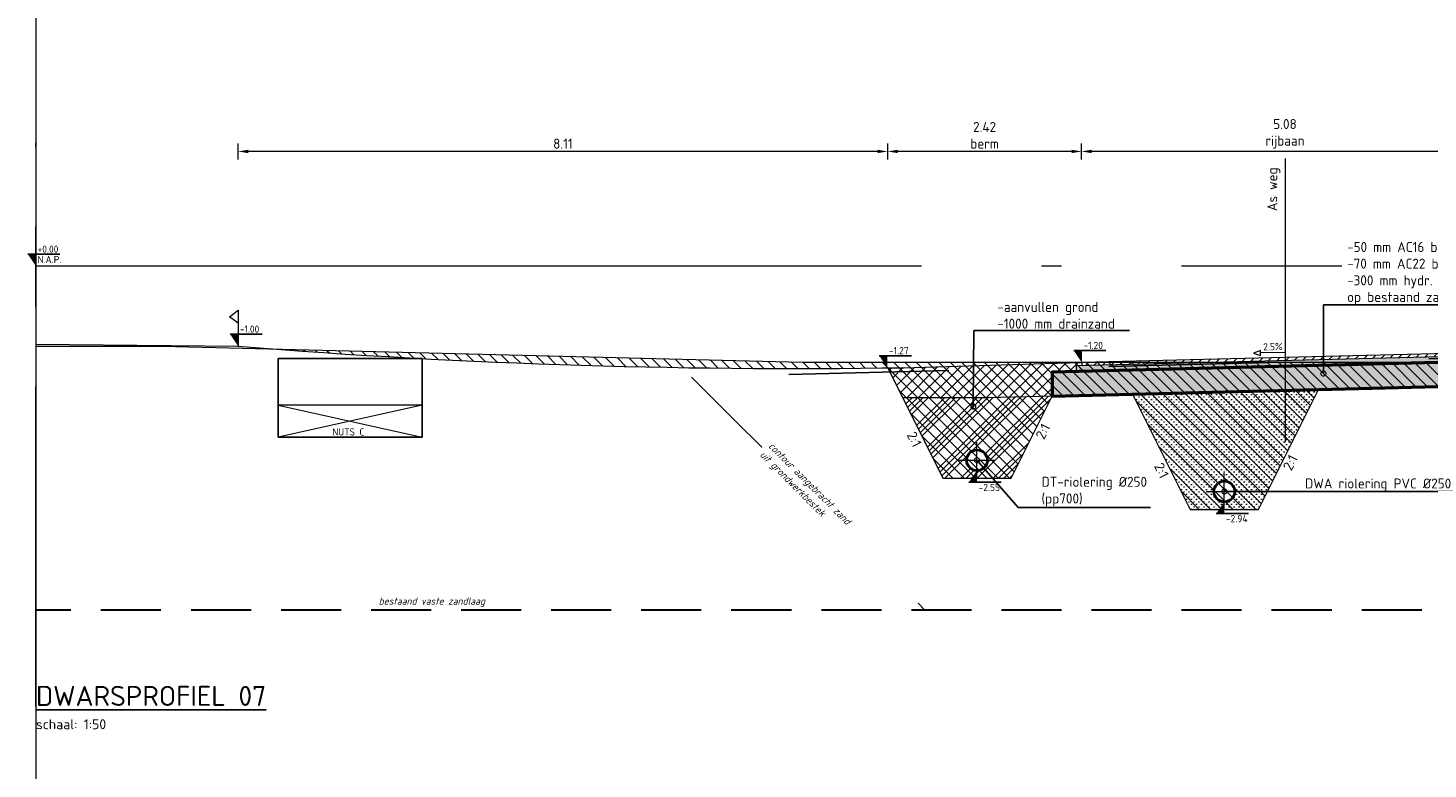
# Model space of a CAD drawing. Header units: metres. Extents: x 240213 to 242719, y 583416 to 583956.
# Tile 16 of 29: x 242676.46 to 242693.95, y 583530.23 to 583539.5. Entities that reach past the tile are written whole.
import ezdxf
from ezdxf import colors
from ezdxf.entities.mleader import LeaderData, LeaderLine
from ezdxf.enums import TextEntityAlignment as Align
from ezdxf.math import Vec2, Vec3

# ---------------------------------------------------------------- set-up
doc = ezdxf.new("R2010")
doc.units = ezdxf.units.M
for name, pattern in [('AL-NAP_LIJN', [15.25, 12, -1.5, 0.25, -1.5]), ('AM-AS', [16, 10, -2, 2, -2]), ('HIDDEN', [0.375, 0.25, -0.125]), ('XX-AFBREEK', [7, 4, -1, 1, -1]), ('XX-HART', [13, 4, -2, 1, -2, 4]), ('XX-HIDDEN', [4, 2, -2])]:
    doc.linetypes.add(name, pattern=pattern)
doc.layers.add('Hulp', color=6, linetype='Continuous', lineweight=0, plot=False)
for name, color, linetype, lineweight in [('N-WE-AM-AS_WEG-G', 10, 'AM-AS', 18), ('N-WE-GW-BERM-GD', 90, 'Continuous', 20), ('N-WE-GW-DRAINZAND-AD', 1, 'Continuous', 18), ('N-WE-GW-GROND_AANVULLEN-AD', 1, 'Continuous', 9), ('N-WE-GW-GROND_ONTGRAVEN-AD', 252, 'Continuous', 9), ('N-WE-GW-GROND_ZAND-GD', 50, 'Continuous', 20), ('N-WE-KG-GRENS_PERCEEL-SD', 150, 'Continuous', 20), ('N-WE-VH-NUTS-G', 7, 'nutstrace', 0), ('N-WE-VH-VERHARDING_ASFALT-GD', 210, 'Continuous', 20), ('N-WE-VH-VERHARDING_ASFALT_DEKLAAG-AD', 7, 'Continuous', 9), ('N-WE-VH-VERHARDING_ASFALT_TUSSENLAAG-AD', 140, 'Continuous', 9), ('N-WE-VH-VERHARDING_FUNDERING-GD', 252, 'Continuous', 50), ('N-WE-VH-VERHARDING_HYDR-MENGGRANULAAT-AD', 7, 'Continuous', 9), ('P- PVC objecten', 7, 'Continuous', 18), ('P- Zanddiepte', 52, 'HIDDEN', 30), ('WG-bs-dp-profiellijn', 251, 'Continuous', 0), ('X-XX-AL-AFBREEKLIJN-G', 7, 'XX-AFBREEK', 18), ('X-XX-AL-HELLING-SD', 7, 'Continuous', 15), ('X-XX-AL-M', 7, 'Continuous', 18), ('X-XX-AL-NAP-G', 7, 'AL-NAP_LIJN', 18), ('X-XX-AL-PEILMAAT-SD @ 0.05', 7, 'Continuous', 25), ('X-XX-AL-T18', 10, 'Continuous', 18), ('X-XX-AL-T25', 7, 'Continuous', 25), ('X-XX-AL-TITEL-SD', 4, 'Continuous', 25), ('X-XX-AL-VERWIJZING-T25', 7, 'Continuous', 25)]:
    doc.layers.add(name, color=color, linetype=linetype, lineweight=lineweight)
for name, color, linetype, lineweight, true_color in [('N-WE-GW-BODEM_ZAND-GD', 7, 'XX-HIDDEN', 25, 0xa3a300), ('N-WE-RI-HWA_TRANSPORTLEIDING_PVC-SD', 150, 'Continuous', 30, 0x007fff), ('N-WE-RI-VWA_TRANSPORTLEIDING_PVC-SD', 20, 'Continuous', 30, 0xff3f00)]:
    doc.layers.add(name, color=color, linetype=linetype, lineweight=lineweight, true_color=true_color)
doc.styles.add('NLCS', font='isocpeur.ttf')
doc.styles.add('NLCS-ISO', font='NLCS-ISO.ttf')
doc.styles.add('NLCS-ISO-ANNOTATIEF-T25', font='NLCS-ISO.ttf', dxfattribs={"height": 2.5})
doc.styles.add('NLCS-ISO-M200-T18_CURSIEF', font='NLCS-ISO.ttf', dxfattribs={"oblique": 15, "height": 0.36})
doc.styles.add('NLCS-ISO-M50-T25', font='NLCS-ISO.ttf', dxfattribs={"height": 0.125})
doc.linetypes.add('nutstrace', pattern='A,2.5,-2.5,["NUTS",Standard,S=1,R=0,X=-1.25,Y=-0.5],-3.75', length=8.75)
doc.dimstyles.new('NLCS-M50-T25-PIJL_L2_H1', dxfattribs={"dimscale": 0.05, "dimtxt": 0.125, "dimasz": 2.5, "dimexe": 2, "dimexo": 2, "dimgap": 0.7, "dimtad": 1, "dimzin": 0, "dimdsep": 46, "dimtxsty": 'NLCS-ISO-M50-T25', "dimcen": 2.5, "dimdle": 2, "dimclrd": 256, "dimclre": 256, "dimclrt": 7, "dimadec": 1, "dimazin": 0, "dimtfac": 1, "dimtmove": 0, "dimatfit": 3, "dimfxl": 2, "dimfxlon": 1, "dimtfillclr": 256, "dimtolj": 1, "dimtzin": 0, "dimlwd": -1, "dimlwe": -1, "dimarcsym": 0})

# ---------------------------------------------------------------- blocks, each defined once
blk = doc.blocks.new('*U88')
h = blk.add_hatch(color=256)
h.dxf.hatch_style = 1
edge = h.paths.add_edge_path()
edge.add_arc((0, 0.125), 0.135, 0, 360)
edge = h.paths.add_edge_path(flags=17)
edge.add_arc((0, 0.125), 0.125, 0, 360)
at = {"color": 1, "linetype": 'XX-HART', "lineweight": 13, "ltscale": 0.2}
for p, q in [((0, -0.1025), (0, 0.3525)), ((-0.2275, 0.125), (0.2275, 0.125))]:
    blk.add_line(p, q, dxfattribs=at)
for radius in [0.135, 0.125]:
    blk.add_circle((0, 0.125), radius)
blk = doc.blocks.new('_DotSmall')
at = {"color": 0, "linetype": 'ByBlock', "const_width": 0.5}
blk.add_lwpolyline([(-0.0625, 0, 1), (0.0625, 0, 1)], format="xyb", close=True, dxfattribs=at)
blk = doc.blocks.new('*U97')
blk.add_lwpolyline([(0.08, 1.28), (6.15, 1.28)])
blk.add_lwpolyline([(7.89, 1.28), (6.15, 0.65), (6.15, 1.91)], close=True)
at = {"style": 'NLCS-ISO'}
blk.add_attdef('AFSCHOT', text='', height=1.8, dxfattribs=at).set_placement((2.98, 1.87), align=Align.CENTER)
blk = doc.blocks.new('*U35')
at = {"flags": 128}
blk.add_lwpolyline([(0, 0.295), (-0.108, 0.377), (0, 0.46), (0, 0)], dxfattribs=at)
blk = doc.blocks.new('*D109')
at = {"layer": 'Defpoints', "color": 0, "transparency": 16777216}
for p in [(242689.626, 583537.955), (242689.626, 583535.315), (242694.71, 583535.188)]:
    blk.add_point(p, dxfattribs=at)
at = {"layer": 'X-XX-AL-M', "transparency": 16777216}
for p, q in [((242689.626, 583537.855), (242689.626, 583538.055)), ((242694.71, 583537.855), (242694.71, 583538.055)), ((242694.585, 583537.955), (242689.751, 583537.955))]:
    blk.add_line(p, q, dxfattribs=at)
for points in [[(242689.751, 583537.976), (242689.751, 583537.934), (242689.626, 583537.955)], [(242694.585, 583537.976), (242694.585, 583537.934), (242694.71, 583537.955)]]:
    blk.add_solid(points, dxfattribs=at)
at = {"layer": 'X-XX-AL-M', "color": 7, "transparency": 16777216, "insert": (242692.168, 583538.175), "char_height": 0.125, "attachment_point": 5, "style": 'NLCS-ISO-M50-T25'}
blk.add_mtext('\\A1;5.08\\Prijbaan', dxfattribs=at)
blk = doc.blocks.new('*D110')
at = {"layer": 'Defpoints', "color": 0, "transparency": 16777216}
for p in [(242687.205, 583537.955), (242687.205, 583535.249), (242689.626, 583535.315)]:
    blk.add_point(p, dxfattribs=at)
at = {"layer": 'X-XX-AL-M', "transparency": 16777216}
for p, q in [((242687.205, 583537.855), (242687.205, 583538.055)), ((242689.626, 583537.855), (242689.626, 583538.055)), ((242689.501, 583537.955), (242687.33, 583537.955))]:
    blk.add_line(p, q, dxfattribs=at)
for points in [[(242687.33, 583537.976), (242687.33, 583537.934), (242687.205, 583537.955)], [(242689.501, 583537.976), (242689.501, 583537.934), (242689.626, 583537.955)]]:
    blk.add_solid(points, dxfattribs=at)
at = {"layer": 'X-XX-AL-M', "color": 7, "transparency": 16777216, "insert": (242688.415, 583538.157), "char_height": 0.125, "attachment_point": 5, "style": 'NLCS-ISO-M50-T25'}
blk.add_mtext('\\A1;2.42\\Pberm', dxfattribs=at)
blk = doc.blocks.new('*D112')
at = {"layer": 'Defpoints', "color": 0, "transparency": 16777216}
for p in [(242679.09, 583537.955), (242679.09, 583535.741), (242687.205, 583535.249)]:
    blk.add_point(p, dxfattribs=at)
at = {"layer": 'X-XX-AL-M', "transparency": 16777216}
for p, q in [((242679.09, 583537.855), (242679.09, 583538.055)), ((242687.205, 583537.855), (242687.205, 583538.055)), ((242687.08, 583537.955), (242679.215, 583537.955))]:
    blk.add_line(p, q, dxfattribs=at)
for points in [[(242679.215, 583537.976), (242679.215, 583537.934), (242679.09, 583537.955)], [(242687.08, 583537.976), (242687.08, 583537.934), (242687.205, 583537.955)]]:
    blk.add_solid(points, dxfattribs=at)
at = {"layer": 'X-XX-AL-M', "color": 7, "transparency": 16777216, "insert": (242683.147, 583538.052), "char_height": 0.125, "attachment_point": 5, "style": 'NLCS-ISO-M50-T25'}
blk.add_mtext('\\A1;8.11', dxfattribs=at)
blk = doc.blocks.new('SAL-PEILMAAT_INFRACAD_R01-SOD')
blk.add_line((-2, 3), (6, 3))
blk.add_solid([(-2, 3), (0, 3), (0, 0)])
at = {"style": 'NLCS-ISO'}
for tag, p in [('...', (0.4, 3.4)), ('REF', (0.4, 0.8))]:
    blk.add_attdef(tag, p, '', height=1.8, dxfattribs=at)
blk = doc.blocks.new('SAL-PEILMAAT_INFRACAD_H01-SOD')
blk.add_line((-2, 3), (6, 3))
blk.add_solid([(-2, 3), (0, 3), (0, 0)])
at = {"style": 'NLCS-ISO'}
blk.add_attdef('...', (0.4, 3.4), '', height=1.8, dxfattribs=at)

msp = doc.modelspace()

# ---------------------------------------------------------------- hatches: boundary and pattern name
at = {"layer": 'N-WE-GW-DRAINZAND-AD'}
h = msp.add_hatch(dxfattribs=at)
h.set_pattern_fill('ACO-BALLAST_01', color=256, scale=0.05, pattern_type=2)
h.set_pattern_definition([(45, (244031.85453, 578727.02774), (-0.202055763, 0.202055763), []), (45, (244031.92188, 578727.02774), (-0.202055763, 0.202055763), []), (45, (244031.98923, 578727.02774), (-0.202055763, 0.202055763), []), (45, (244032.0566, 578727.02774), (-0.202055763, 0.202055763), [])])
h.paths.add_polyline_path([(242687.391, 583534.876), (242688.46, 583534.876), (242689.258, 583534.896), (242688.834, 583534.048), (242688.835, 583534.05), (242688.745, 583533.869), (242687.895, 583533.869)])
edge = h.paths.add_edge_path(flags=16)
edge.add_arc((242688.32, 583534.094), 0.125, 0, 360)
at = {"layer": 'N-WE-GW-GROND_AANVULLEN-AD'}
h = msp.add_hatch(dxfattribs=at)
h.set_pattern_fill('AGW-WERK_AANVULLEN', color=256, scale=0.02, pattern_type=2)
h.set_pattern_definition([(45, (17321.70104, -509.79121), (-0.070710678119, 0.070710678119), [])])
edge = h.paths.add_edge_path()
edge.add_line((242687.205, 583535.249), (242687.391, 583534.876))
edge.add_line((242687.391, 583534.876), (242688.46, 583534.876))
edge.add_line((242688.46, 583534.876), (242689.26, 583534.896))
edge.add_line((242689.26, 583534.896), (242689.26, 583535.196))
edge.add_line((242689.26, 583535.196), (242689.56, 583535.204))
edge.add_line((242689.56, 583535.204), (242689.56, 583535.274))
edge.add_line((242689.56, 583535.274), (242689.63, 583535.275))
edge.add_line((242689.63, 583535.275), (242689.63, 583535.315))
edge.add_line((242689.63, 583535.315), (242689.67, 583535.316))
edge.add_line((242689.67, 583535.316), (242689.63, 583535.315))
edge.add_line((242689.63, 583535.315), (242689.17, 583535.304))
edge.add_line((242689.17, 583535.304), (242687.67, 583535.256))
edge.add_arc((242686.051, 583622.708), 87.466, 270.75559, 271.06027, ccw=False)
at = {"layer": 'N-WE-GW-GROND_ONTGRAVEN-AD'}
h = msp.add_hatch(dxfattribs=at)
h.set_pattern_fill('AGW-WERK_ONTGRAVEN', color=256, scale=0.02, pattern_type=2)
h.set_pattern_definition([(135, (0, 0), (-0.070710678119, -0.070710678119), [])])
edge = h.paths.add_edge_path()
edge.add_line((242695.08, 583535.042), (242695.218, 583535.319))
edge.add_line((242695.218, 583535.319), (242686.14, 583535.319))
edge.add_line((242686.14, 583535.319), (242679.544, 583535.484))
edge.add_arc((242686.051, 583622.708), 87.466, 265.73377, 270.75269)
edge.add_line((242687.2, 583535.249), (242687.895, 583533.869))
edge.add_line((242687.895, 583533.869), (242688.745, 583533.869))
edge.add_line((242688.745, 583533.869), (242689.26, 583534.896))
edge.add_line((242689.26, 583534.896), (242690.263, 583534.921))
edge.add_line((242690.263, 583534.921), (242690.985, 583533.479))
edge.add_line((242690.985, 583533.479), (242691.835, 583533.479))
edge.add_line((242691.835, 583533.479), (242692.585, 583534.979))
edge.add_line((242692.585, 583534.979), (242695.08, 583535.042))
at = {"layer": 'N-WE-GW-GROND_ZAND-GD'}
h = msp.add_hatch(dxfattribs=at)
h.set_pattern_fill('AGW-GROND_ZAND_CUNETZAND', color=256, scale=0.05, pattern_type=2)
h.set_pattern_definition([(0, (0, 54.85548), (0.03125, 0.03125), [0, -0.0625])])
edge = h.paths.add_edge_path(flags=16)
edge.add_arc((242691.41, 583533.704), 0.125, 0, 360)
h.paths.add_polyline_path([(242692.585, 583534.979), (242690.263, 583534.921), (242690.985, 583533.479), (242691.835, 583533.479)])
at = {"layer": 'N-WE-VH-VERHARDING_ASFALT_DEKLAAG-AD'}
h = msp.add_hatch(dxfattribs=at)
h.set_pattern_fill('AVH-ASFALT_B', color=256, scale=0.05, pattern_type=2)
h.set_pattern_definition([(45, (0, 54.85548), (-0.053033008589, 0.053033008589), [])])
h.paths.add_polyline_path([(242694.71, 583535.402), (242694.71, 583535.442), (242689.63, 583535.315), (242689.63, 583535.275)])
at = {"layer": 'N-WE-VH-VERHARDING_ASFALT_TUSSENLAAG-AD'}
h = msp.add_hatch(dxfattribs=at)
h.set_pattern_fill('AVH-ASFALT_4', color=256, scale=0.05, pattern_type=2)
h.set_pattern_definition([(60, (0, 54.85548), (-0.086602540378, 0.05), [0.05, -0.025, 0.01, -0.025]), (60, (0.05774, 54.85548), (-0.086602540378, 0.05), []), (120, (0, 54.85548), (-0.086602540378, -0.05), []), (120, (-0.05774, 54.85548), (-0.086602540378, -0.05), [0.05, -0.025, 0.01, -0.025])])
h.paths.add_polyline_path([(242694.78, 583535.334), (242694.78, 583535.404), (242689.56, 583535.274), (242689.56, 583535.204)])
at = {"layer": 'N-WE-VH-VERHARDING_HYDR-MENGGRANULAAT-AD'}
h = msp.add_hatch(dxfattribs=at)
h.set_pattern_fill('AVH-FUNDERING_GRANULAAT_MENG_02', color=256, scale=0.05, pattern_type=2)
h.set_pattern_definition([(50, (241747.226, 579042.1737), (0.215178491, -0.018825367), [0.0225, -0.2475]), (355, (241747.226, 579042.1737), (-0.041625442, 0.225657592), [0.018, -0.198]), (100.451, (241747.24393, 579042.17213), (0.17355417, 0.206831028), [0.0191221, -0.210343]), (46.1842, (241747.226, 579042.2337), (0.320172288, -0.049655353), [0.03375, -0.37125]), (96.6356, (241747.25268, 579042.22956), (0.280399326, 0.292234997), [0.0286831, -0.315514]), (351.184, (241747.226, 579042.2337), (0.280399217, 0.292235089), [0.027, -0.297]), (21, (241747.256, 579042.2187), (0.17907263, -0.1207856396), [0.0225, -0.2475]), (326, (241747.256, 579042.2187), (0.072994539, 0.217544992), [0.018, -0.198]), (71.4514, (241747.27093, 579042.20864), (0.252066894, 0.096759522), [0.0191221, -0.210343]), (37.5, (241747.226, 579042.1737), (0.0036479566, 0.0998681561), [0, -0.1956, 0, -0.201, 0, -0.19875]), (7.5, (241747.226, 579042.1737), (0.0789208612, 0.1183235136), [0, -0.1146, 0, -0.1911, 0, -0.07575]), (327.5, (241747.1591, 579042.1737), (0.159985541, -0.007019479), [0, -0.075, 0, -0.234, 0, -0.3105]), (317.5, (241747.1291, 579042.1737), (0.174955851, 0.0300314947), [0, -0.0975, 0, -0.1554, 0, -0.2205]), (45, (241747.226, 579042.1737), (-0.22097087, 0.22097087), [])])
h.paths.add_polyline_path([(242689.26, 583535.196), (242689.81, 583535.21), (242695.08, 583535.342), (242695.08, 583535.042), (242689.26, 583534.896)])

# ---------------------------------------------------------------- linework, layer by layer
at = {"layer": 'Hulp', "flags": 128}
msp.add_lwpolyline([(242676.564, 583599.502), (242676.564, 583416.099)], dxfattribs=at)
msp.add_lwpolyline([(242676.564, 583599.502), (242676.564, 583416.099)], dxfattribs=at)
at = {"layer": 'N-WE-AM-AS_WEG-G'}
msp.add_line((242692.17, 583537.866), (242692.17, 583534.321), dxfattribs=at)
at = {"layer": 'N-WE-GW-BERM-GD'}
msp.add_lwpolyline([(242676.564, 583535.544), (242679.09, 583535.519, 0.02455), (242687.67, 583535.256), (242689.17, 583535.304), (242689.63, 583535.315)], format="xyb", dxfattribs=at)
at = {"layer": 'N-WE-GW-BODEM_ZAND-GD'}
for points in [[(242679.59, 583534.381), (242681.39, 583534.381), (242681.39, 583535.366), (242679.59, 583535.366), (242679.59, 583534.381)], [(242696.67, 583532.219), (242699.964, 583535.514), (242684.755, 583535.134), (242687.67, 583532.219)]]:
    msp.add_lwpolyline(points, dxfattribs=at)
at = {"layer": 'N-WE-GW-GROND_ZAND-GD'}
for points in [[(242687.205, 583535.249), (242687.895, 583533.869), (242688.745, 583533.869), (242689.258, 583534.896)], [(242689.258, 583534.896), (242688.46, 583534.876), (242687.391, 583534.876)], [(242690.263, 583534.921), (242690.985, 583533.479), (242691.835, 583533.479), (242692.585, 583534.979)]]:
    msp.add_lwpolyline(points, dxfattribs=at)
at = {"layer": 'N-WE-RI-VWA_TRANSPORTLEIDING_PVC-SD'}
msp.add_circle((242691.41, 583533.704), 0.125, dxfattribs=at)
at = {"layer": 'N-WE-VH-NUTS-G'}
for p, q in [((242679.59, 583534.781), (242681.39, 583534.381)), ((242681.39, 583534.781), (242679.59, 583534.381))]:
    msp.add_line(p, q, dxfattribs=at)
msp.add_lwpolyline([(242681.39, 583534.781), (242679.59, 583534.781), (242679.59, 583534.381), (242681.39, 583534.381)], close=True, dxfattribs=at)
at = {"layer": 'N-WE-VH-VERHARDING_ASFALT-GD'}
for points in [[(242694.78, 583535.332), (242694.78, 583535.404), (242689.56, 583535.274), (242689.56, 583535.204)], [(242694.71, 583535.402), (242694.71, 583535.442), (242689.63, 583535.315), (242689.63, 583535.275)]]:
    msp.add_lwpolyline(points, dxfattribs=at)
at = {"layer": 'N-WE-VH-VERHARDING_FUNDERING-GD'}
msp.add_lwpolyline([(242689.258, 583534.896), (242695.08, 583535.042), (242695.08, 583535.342), (242689.26, 583535.196), (242689.26, 583534.896)], dxfattribs=at)
at = {"layer": 'P- PVC objecten', "color": 5, "lineweight": 30}
msp.add_circle((242688.32, 583534.094), 0.125, dxfattribs=at)
at = {"layer": 'P- Zanddiepte', "ltscale": 3}
msp.add_lwpolyline([(242702.876, 583532.219), (242676.564, 583532.219)], dxfattribs=at)
at = {"layer": 'X-XX-AL-AFBREEKLIJN-G'}
msp.add_lwpolyline([(242676.564, 583531.016), (242676.564, 583538.061)], dxfattribs=at)
at = {"layer": 'X-XX-AL-NAP-G'}
msp.add_lwpolyline([(242702.876, 583536.519), (242676.564, 583536.519)], dxfattribs=at)

# ---------------------------------------------------------------- block references
at = {"layer": 'N-WE-KG-GRENS_PERCEEL-SD'}
msp.add_blockref('*U35', (242679.09, 583535.511), dxfattribs=at)
at = {"layer": 'N-WE-RI-HWA_TRANSPORTLEIDING_PVC-SD'}
msp.add_blockref('*U88', (242688.32, 583533.969), dxfattribs=at)
at = {"layer": 'X-XX-AL-HELLING-SD'}
ref = msp.add_blockref('*U97', (242692.17, 583535.379), dxfattribs=dict(at, xscale=-0.05000000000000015, yscale=0.04999999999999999, zscale=0.05, rotation=1.432096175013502))
ref.add_attrib('AFSCHOT', '2.5%', dxfattribs={"layer": '0', "height": 0.09, "rotation": 1.4321, "style": 'NLCS-ISO'}).set_placement((242692.018, 583535.469), align=Align.CENTER)
at = {"layer": 'X-XX-AL-PEILMAAT-SD @ 0.05', "xscale": 0.05, "yscale": 0.05, "zscale": 0.05}
msp.add_blockref('SAL-PEILMAAT_INFRACAD_R01-SOD', (242676.564, 583536.519), dxfattribs=at).add_auto_attribs({'...': '+0.00', 'REF': 'N.A.P.'})
at = {"layer": 'X-XX-AL-PEILMAAT-SD @ 0.05', "linetype": 'Continuous', "xscale": 0.05, "yscale": 0.05, "zscale": 0.05}
for p, values in [((242679.09, 583535.519), {'...': '-1.00'}), ((242687.2, 583535.249), {'...': '-1.27'})]:
    msp.add_blockref('SAL-PEILMAAT_INFRACAD_H01-SOD', p, dxfattribs=at).add_auto_attribs(values)

# ---------------------------------------------------------------- texts
at = {"layer": 'X-XX-AL-T25', "linetype": 'Continuous', "style": 'NLCS'}
for rotation, p in [(296.5651, (242687.447, 583534.311)), (63.4349, (242689.233, 583534.41))]:
    msp.add_text('2:1', height=0.125, rotation=rotation, dxfattribs=at).set_placement(p, align=Align.BOTTOM_CENTER)
at = {"layer": 'X-XX-AL-TITEL-SD', "insert": (242676.564, 583531.273), "char_height": 0.25, "attachment_point": 1, "style": 'NLCS'}
msp.add_mtext_dynamic_manual_height_columns('{\\LDWARSPROFIEL 07\\P\\H0.5x;\\lschaal: 1:50}', width=8.84101, gutter_width=12.5, heights=[0], dxfattribs=at)
at = {"layer": 'X-XX-AL-VERWIJZING-T25', "insert": (242691.946, 583537.209), "char_height": 0.125, "attachment_point": 1, "rotation": 90, "style": 'NLCS-ISO-ANNOTATIEF-T25'}
msp.add_mtext_dynamic_manual_height_columns('As weg', width=0.62698, gutter_width=0.625, heights=[0], dxfattribs=at)
at = {"layer": 'X-XX-AL-VERWIJZING-T25', "insert": (242680.267, 583534.493), "char_height": 0.09, "attachment_point": 1, "style": 'NLCS-ISO-ANNOTATIEF-T25'}
msp.add_mtext_dynamic_manual_height_columns('NUTS C', width=0.41114, gutter_width=0.625, heights=[0], dxfattribs=at)

# ---------------------------------------------------------------- dimensions: what is measured, and where the dimension line sits
at = {"layer": 'X-XX-AL-M'}
dim = msp.add_linear_dim(base=(242679.0896, 583537.955), p1=(242687.2045, 583535.2491), p2=(242679.0896, 583535.7412), angle=180, dimstyle='NLCS-M50-T25-PIJL_L2_H1', override={"dimtmove": 1}, dxfattribs=at)
dim.commit()
dim.dimension.update_dxf_attribs({"geometry": '*D112', "text_midpoint": (242683.147, 583538.0525)})

# ---------------------------------------------------------------- next in the draw order: texts
at = {"layer": 'X-XX-AL-T18', "insert": (242685.583, 583534.138), "char_height": 0.09, "attachment_point": 7, "rotation": 315, "style": 'NLCS-ISO-M200-T18_CURSIEF', "bg_fill": 2}
msp.add_mtext('contour aangebracht zand\\Puit grondwerkbestek', dxfattribs=at)
at = {"layer": 'X-XX-AL-T18', "insert": (242680.845, 583532.261), "char_height": 0.09, "attachment_point": 7, "style": 'NLCS-ISO-M200-T18_CURSIEF', "bg_fill": 2}
msp.add_mtext('bestaand vaste zandlaag', dxfattribs=at)

# ---------------------------------------------------------------- next in the draw order: leaders
at = {"layer": 'X-XX-AL-T25'}
ml = msp.add_multileader_mtext('Standard', dxfattribs=at)
ml.set_content('DT-riolering Ø250 (pp700)', color=256, style='NLCS-ISO-M50-T25')
ml.set_leader_properties(color=256, lineweight=-1)
ml.set_arrow_properties(name='DOTSMALL')
ml.build(insert=Vec2(0, 0))
ml.multileader.update_dxf_attribs({"text_left_attachment_type": 5, "text_right_attachment_type": 5, "dogleg_length": 2.502, "arrow_head_size": 0.125})
ctx = ml.context
ctx.base_point, ctx.char_height, ctx.arrow_head_size, ctx.landing_gap_size, ctx.plane_origin = Vec3(242689.081, 583533.504), 0.125, 0.125, 0.045, Vec3(242689.519, 583534.499)
ctx.left_attachment, ctx.right_attachment = 5, 5
notes = []
notes.append((ctx, [(0, (1, 1, 0), (242688.833, 583533.504), (1, 0), 0.248, [(0, [(242688.32, 583534.094)], 0, [])])]))
ctx.mtext.insert, ctx.mtext.rotation, ctx.mtext.width, ctx.mtext.defined_height, ctx.mtext.flow_direction = Vec3(242689.126, 583533.887), 6.283185, 1.348, 0.163, 5
ctx.mtext.has_bg_fill, ctx.mtext.bg_color, ctx.mtext.bg_scale_factor, ctx.mtext.bg_transparency, ctx.mtext.use_window_bg_color = 1, -1027028792, 1.5, 0, 1
ml = msp.add_multileader_mtext('Standard', dxfattribs=at)
ml.set_content('DWA riolering PVC Ø250', color=256, style='NLCS-ISO-M50-T25')
ml.set_leader_properties(color=256, lineweight=-1)
ml.set_arrow_properties(name='DOTSMALL')
ml.build(insert=Vec2(0, 0))
ml.multileader.update_dxf_attribs({"text_left_attachment_type": 5, "text_right_attachment_type": 5, "dogleg_length": 0.248, "arrow_head_size": 0.125})
ctx = ml.context
ctx.base_point, ctx.char_height, ctx.arrow_head_size, ctx.landing_gap_size, ctx.plane_origin = Vec3(242692.373, 583533.704), 0.125, 0.125, 0.045, Vec3(242692.05, 583532.586)
ctx.left_attachment, ctx.right_attachment = 5, 5
notes.append((ctx, [(0, (1, 1, 0), (242692.125, 583533.704), (1, 0), 0.248, [(0, [(242691.41, 583533.704)], 0, [])])]))
ctx.mtext.insert, ctx.mtext.flow_direction = Vec3(242692.418, 583533.866), 5
ctx.mtext.has_bg_fill, ctx.mtext.bg_color, ctx.mtext.bg_scale_factor, ctx.mtext.bg_transparency, ctx.mtext.use_window_bg_color = 1, -1027028792, 1.5, 0, 1
for ctx, leaders in notes:
    for number, flags, end, landing, length, lines in leaders:
        leader = LeaderData()
        leader.index, (leader.has_last_leader_line, leader.has_dogleg_vector, leader.attachment_direction) = number, flags
        leader.last_leader_point, leader.dogleg_vector, leader.dogleg_length = Vec3(end), Vec3(landing), length
        for number, points, colour, breaks in lines:
            line = LeaderLine()
            line.index, line.vertices, line.color, line.breaks = number, Vec3.list(points), colors.encode_raw_color(colour), breaks
            leader.lines.append(line)
        ctx.leaders.append(leader)

# ---------------------------------------------------------------- next in the draw order: block references
at = {"layer": 'N-WE-RI-VWA_TRANSPORTLEIDING_PVC-SD'}
msp.add_blockref('*U88', (242691.41, 583533.579), dxfattribs=at)
at = {"layer": 'X-XX-AL-PEILMAAT-SD @ 0.05'}
ref = msp.add_blockref('SAL-PEILMAAT_INFRACAD_H01-SOD', (242688.32, 583533.969), dxfattribs=dict(at, xscale=-0.05, yscale=0.05, zscale=0.05, rotation=180))
ref.add_attrib('...', '-2.55', (242688.34, 583533.709), dxfattribs={"layer": '0', "height": 0.09, "style": 'NLCS-ISO'})
ref = msp.add_blockref('SAL-PEILMAAT_INFRACAD_H01-SOD', (242691.41, 583533.579), dxfattribs=dict(at, xscale=-0.05, yscale=0.05, zscale=0.05, rotation=180))
ref.add_attrib('...', '-2.94', (242691.43, 583533.319), dxfattribs={"layer": '0', "height": 0.09, "style": 'NLCS-ISO'})

# ---------------------------------------------------------------- next in the draw order: texts
at = {"layer": 'X-XX-AL-T25', "linetype": 'Continuous', "style": 'NLCS'}
for rotation, p in [(63.4349, (242692.323, 583534.02)), (296.5651, (242690.537, 583533.921))]:
    msp.add_text('2:1', height=0.125, rotation=rotation, dxfattribs=at).set_placement(p, align=Align.BOTTOM_CENTER)

# ---------------------------------------------------------------- next in the draw order: leaders
at = {"layer": 'X-XX-AL-T25'}
ml = msp.add_multileader_mtext('Standard', dxfattribs=at)
ml.set_content('-50 mm AC16 bind TDL-B\\P-70 mm AC22 base OL-B\\P-300 mm hydr. menggranulaat 0/45\\Pop bestaand zandcunet', color=256, style='NLCS-ISO-M50-T25')
ml.set_leader_properties(color=256, lineweight=-1)
ml.set_arrow_properties(name='DOTSMALL')
ml.build(insert=Vec2(0, 0))
ml.multileader.update_dxf_attribs({"text_left_attachment_type": 5, "text_right_attachment_type": 5, "dogleg_length": 0.248, "arrow_head_size": 0.125})
ctx = ml.context
ctx.base_point, ctx.char_height, ctx.arrow_head_size, ctx.landing_gap_size, ctx.plane_origin = Vec3(242692.899, 583536.036), 0.125, 0.125, 0.045, Vec3(242693.648, 583535.605)
ctx.left_attachment, ctx.right_attachment = 5, 5
notes = []
notes.append((ctx, [(0, (1, 1, 0), (242692.65, 583536.036), (1, 0), 0.248, [(0, [(242692.648, 583535.178)], 0, [])])]))
ctx.mtext.insert, ctx.mtext.flow_direction = Vec3(242692.944, 583536.823), 5
ctx.mtext.has_bg_fill, ctx.mtext.bg_color, ctx.mtext.bg_scale_factor, ctx.mtext.bg_transparency, ctx.mtext.use_window_bg_color = 1, -1027028792, 1.5, 0, 1
for ctx, leaders in notes:
    for number, flags, end, landing, length, lines in leaders:
        leader = LeaderData()
        leader.index, (leader.has_last_leader_line, leader.has_dogleg_vector, leader.attachment_direction) = number, flags
        leader.last_leader_point, leader.dogleg_vector, leader.dogleg_length = Vec3(end), Vec3(landing), length
        for number, points, colour, breaks in lines:
            line = LeaderLine()
            line.index, line.vertices, line.color, line.breaks = number, Vec3.list(points), colors.encode_raw_color(colour), breaks
            leader.lines.append(line)
        ctx.leaders.append(leader)

# ---------------------------------------------------------------- next in the draw order: linework, layer by layer
at = {"layer": 'WG-bs-dp-profiellijn', "lineweight": 0}
msp.add_lwpolyline([(242676.564, 583535.519), (242678.14, 583535.519), (242686.14, 583535.319), (242697.625, 583535.319), (242699.725, 583535.519), (242702.876, 583535.519)], dxfattribs=at)

# ---------------------------------------------------------------- next in the draw order: leaders
at = {"layer": 'X-XX-AL-T25'}
ml = msp.add_multileader_mtext('Standard', dxfattribs=at)
ml.set_content('-aanvullen grond\\P-1000 mm drainzand', color=256, style='NLCS-ISO-M50-T25')
ml.set_leader_properties(color=256, lineweight=-1)
ml.set_arrow_properties(name='DOTSMALL')
ml.build(insert=Vec2(0, 0))
ml.multileader.update_dxf_attribs({"text_left_attachment_type": 5, "text_right_attachment_type": 5, "dogleg_length": 0.248, "arrow_head_size": 0.125})
ctx = ml.context
ctx.base_point, ctx.char_height, ctx.arrow_head_size, ctx.landing_gap_size, ctx.plane_origin = Vec3(242688.529, 583535.715), 0.125, 0.125, 0.045, Vec3(242689.279, 583535.092)
ctx.left_attachment, ctx.right_attachment = 5, 5
notes = []
notes.append((ctx, [(0, (1, 1, 0), (242688.28, 583535.715), (1, 0), 0.248, [(0, [(242688.274, 583534.766)], 0, [])])]))
ctx.mtext.insert, ctx.mtext.flow_direction = Vec3(242688.574, 583536.073), 5
ctx.mtext.has_bg_fill, ctx.mtext.bg_color, ctx.mtext.bg_scale_factor, ctx.mtext.bg_transparency, ctx.mtext.use_window_bg_color = 1, -1027028792, 1.5, 0, 1
for ctx, leaders in notes:
    for number, flags, end, landing, length, lines in leaders:
        leader = LeaderData()
        leader.index, (leader.has_last_leader_line, leader.has_dogleg_vector, leader.attachment_direction) = number, flags
        leader.last_leader_point, leader.dogleg_vector, leader.dogleg_length = Vec3(end), Vec3(landing), length
        for number, points, colour, breaks in lines:
            line = LeaderLine()
            line.index, line.vertices, line.color, line.breaks = number, Vec3.list(points), colors.encode_raw_color(colour), breaks
            leader.lines.append(line)
        ctx.leaders.append(leader)

# ---------------------------------------------------------------- next in the draw order: block references
at = {"layer": 'X-XX-AL-PEILMAAT-SD @ 0.05', "linetype": 'Continuous', "xscale": 0.05, "yscale": 0.05, "zscale": 0.05}
msp.add_blockref('SAL-PEILMAAT_INFRACAD_H01-SOD', (242689.63, 583535.315), dxfattribs=at).add_auto_attribs({'...': '-1.20'})

# ---------------------------------------------------------------- next in the draw order: dimensions: what is measured, and where the dimension line sits
at = {"layer": 'X-XX-AL-M'}
for base, p1, p2, text, picture, middle in [((242687.205, 583537.955), (242689.626, 583535.315), (242687.205, 583535.249), '<>\\Pberm', '*D110', (242688.415, 583538.157)), ((242689.626, 583537.955), (242694.71, 583535.188), (242689.626, 583535.315), '<>\\Prijbaan', '*D109', (242692.168, 583538.175))]:
    dim = msp.add_linear_dim(base=base, p1=p1, p2=p2, angle=180, text=text, dimstyle='NLCS-M50-T25-PIJL_L2_H1', dxfattribs=at)
    dim.commit()
    dim.dimension.update_dxf_attribs({"geometry": picture, "text_midpoint": middle})

doc.saveas('drawing.dxf')
